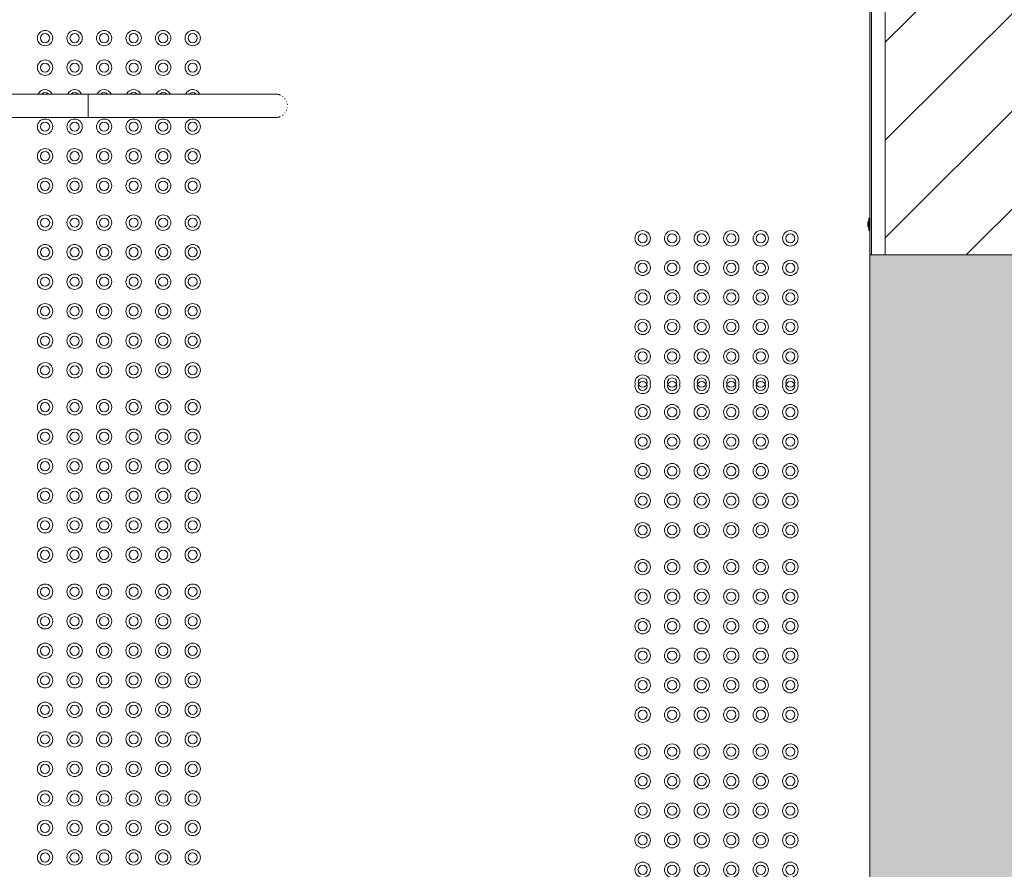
# Model space of a CAD drawing. Header units: metres. Extents: x 2.5 to 42.1, y -73.7 to -48.4.
# Tile 27 of 256: x 9.8 to 11.4, y -64.7 to -63.3. Entities that reach past the tile are written whole.
import ezdxf

# ---------------------------------------------------------------- set-up
doc = ezdxf.new("R2010")
doc.units = ezdxf.units.M
for name, color, linetype, lineweight in [('A-FLOR', 7, 'Continuous', 18), ('A-FLOR-PATT', 7, 'Continuous', 18), ('A-GENM', 7, 'Continuous', 18), ('A-WALL', 7, 'Continuous', 18), ('A-WALL-PATT', 7, 'Continuous', 18), ('Balaústres', 7, 'Continuous', 18), ('Corrimão', 7, 'Continuous', 18), ('Guarda-corpos', 7, 'Continuous', 18)]:
    doc.layers.add(name, color=color, linetype=linetype, lineweight=lineweight)

# ---------------------------------------------------------------- blocks, each defined once
blk = doc.blocks.new('_ARQPWR_ACS Piso tátil de alerta - 30 cm Inox-V40-TÉRREO _0_32m')
at = {"layer": 'A-GENM', "color": 253, "true_color": 0xaaaaaa}
for centre, radius, start, end in [((-0.12, 0.12), 0.0125, 0, 180), ((-0.072, 0.12), 0.0125, 0, 180), ((-0.024, 0.12), 0.0125, 0, 180), ((0.024, 0.12), 0.0125, 0, 180), ((0.072, 0.12), 0.0125, 0, 180), ((0.12, 0.12), 0.0125, 0, 180), ((-0.12, 0.12), 0.0125, 180, 360), ((-0.12, 0.12), 0.0075, 360, 180), ((-0.12, 0.12), 0.0075, 180, 360), ((-0.072, 0.12), 0.0125, 180, 360), ((-0.072, 0.12), 0.0075, 360, 180), ((-0.072, 0.12), 0.0075, 180, 360), ((-0.024, 0.12), 0.0125, 180, 360), ((-0.024, 0.12), 0.0075, 360, 180), ((-0.024, 0.12), 0.0075, 180, 360), ((0.024, 0.12), 0.0125, 180, 360), ((0.024, 0.12), 0.0075, 360, 180), ((0.024, 0.12), 0.0075, 180, 360), ((0.072, 0.12), 0.0125, 180, 360), ((0.072, 0.12), 0.0075, 360, 180), ((0.072, 0.12), 0.0075, 180, 360), ((0.12, 0.12), 0.0125, 180, 360), ((0.12, 0.12), 0.0075, 360, 180), ((0.12, 0.12), 0.0075, 180, 360), ((-0.12, 0.072), 0.0125, 0, 180), ((-0.072, 0.072), 0.0125, 0, 180), ((-0.024, 0.072), 0.0125, 0, 180), ((0.024, 0.072), 0.0125, 0, 180), ((0.072, 0.072), 0.0125, 0, 180), ((0.12, 0.072), 0.0125, 0, 180), ((-0.12, 0.072), 0.0125, 180, 360), ((-0.12, 0.072), 0.0075, 360, 180), ((-0.12, 0.072), 0.0075, 180, 360), ((-0.072, 0.072), 0.0125, 180, 360), ((-0.072, 0.072), 0.0075, 360, 180), ((-0.072, 0.072), 0.0075, 180, 360), ((-0.024, 0.072), 0.0125, 180, 360), ((-0.024, 0.072), 0.0075, 360, 180), ((-0.024, 0.072), 0.0075, 180, 360), ((0.024, 0.072), 0.0125, 180, 360), ((0.024, 0.072), 0.0075, 360, 180), ((0.024, 0.072), 0.0075, 180, 360), ((0.072, 0.072), 0.0125, 180, 360), ((0.072, 0.072), 0.0075, 360, 180), ((0.072, 0.072), 0.0075, 180, 360), ((0.12, 0.072), 0.0125, 180, 360), ((0.12, 0.072), 0.0075, 360, 180), ((0.12, 0.072), 0.0075, 180, 360), ((-0.12, 0.024), 0.0125, 25.7104, 154.2896), ((-0.072, 0.024), 0.0125, 25.7104, 154.2896), ((-0.024, 0.024), 0.0125, 25.2985, 154.3397), ((0.024, 0.024), 0.0125, 25.7104, 154.2896), ((0.072, 0.024), 0.0125, 25.7104, 154.2896), ((0.12, 0.024), 0.0125, 45.702, 154.2896), ((0.12, 0.024), 0.0125, 25.7104, 45), ((-0.12, 0.024), 0.0075, 46.6499, 133.3501), ((-0.072, 0.024), 0.0075, 46.6499, 133.3501), ((-0.024, 0.024), 0.0075, 46.0859, 133.6239), ((0.024, 0.024), 0.0075, 46.6499, 133.3501), ((0.072, 0.024), 0.0075, 46.6499, 133.3501), ((0.12, 0.024), 0.0075, 46.6499, 133.3501), ((-0.12, -0.024), 0.0125, 0, 180), ((-0.072, -0.024), 0.0125, 0, 180), ((-0.024, -0.024), 0.0125, 0, 180), ((0.024, -0.024), 0.0125, 0, 180), ((0.072, -0.024), 0.0125, 0, 180), ((0.12, -0.024), 0.0125, 45.702, 180), ((0.12, -0.024), 0.0125, 0, 45), ((-0.12, -0.024), 0.0125, 180, 360), ((-0.12, -0.024), 0.0075, 360, 180), ((-0.12, -0.024), 0.0075, 180, 360), ((-0.072, -0.024), 0.0125, 180, 360), ((-0.072, -0.024), 0.0075, 360, 180), ((-0.072, -0.024), 0.0075, 180, 360), ((-0.024, -0.024), 0.0125, 180, 360), ((-0.024, -0.024), 0.0075, 360, 180), ((-0.024, -0.024), 0.0075, 180, 360), ((0.024, -0.024), 0.0125, 180, 360), ((0.024, -0.024), 0.0075, 360, 180), ((0.024, -0.024), 0.0075, 180, 360), ((0.072, -0.024), 0.0125, 180, 360), ((0.072, -0.024), 0.0075, 360, 180), ((0.072, -0.024), 0.0075, 180, 360), ((0.12, -0.024), 0.0125, 180, 314.298), ((0.12, -0.024), 0.0075, 360, 180), ((0.12, -0.024), 0.0075, 180, 360), ((0.12, -0.024), 0.0125, 315, 360), ((-0.12, -0.072), 0.0125, 0, 180), ((-0.072, -0.072), 0.0125, 0, 180), ((-0.024, -0.072), 0.0125, 0, 180), ((0.024, -0.072), 0.0125, 0, 180), ((0.072, -0.072), 0.0125, 0, 180), ((0.12, -0.072), 0.0125, 0, 180), ((-0.12, -0.072), 0.0125, 180, 360), ((-0.12, -0.072), 0.0075, 360, 180), ((-0.12, -0.072), 0.0075, 180, 360), ((-0.072, -0.072), 0.0125, 180, 360), ((-0.072, -0.072), 0.0075, 360, 180), ((-0.072, -0.072), 0.0075, 180, 360), ((-0.024, -0.072), 0.0125, 180, 360), ((-0.024, -0.072), 0.0075, 360, 180), ((-0.024, -0.072), 0.0075, 180, 360), ((0.024, -0.072), 0.0125, 180, 360), ((0.024, -0.072), 0.0075, 360, 180), ((0.024, -0.072), 0.0075, 180, 360), ((0.072, -0.072), 0.0125, 180, 360), ((0.072, -0.072), 0.0075, 360, 180), ((0.072, -0.072), 0.0075, 180, 360), ((0.12, -0.072), 0.0125, 180, 360), ((0.12, -0.072), 0.0075, 360, 180), ((0.12, -0.072), 0.0075, 180, 360), ((-0.12, -0.12), 0.0125, 0, 180), ((-0.072, -0.12), 0.0125, 0, 180), ((-0.024, -0.12), 0.0125, 0, 180), ((0.024, -0.12), 0.0125, 0, 180), ((0.072, -0.12), 0.0125, 0, 180), ((0.12, -0.12), 0.0125, 0, 180), ((-0.12, -0.12), 0.0125, 180, 360), ((-0.12, -0.12), 0.0075, 360, 180), ((-0.12, -0.12), 0.0075, 180, 360), ((-0.072, -0.12), 0.0125, 180, 360), ((-0.072, -0.12), 0.0075, 360, 180), ((-0.072, -0.12), 0.0075, 180, 360), ((-0.024, -0.12), 0.0125, 180, 360), ((-0.024, -0.12), 0.0075, 360, 180), ((-0.024, -0.12), 0.0075, 180, 360), ((0.024, -0.12), 0.0125, 180, 360), ((0.024, -0.12), 0.0075, 360, 180), ((0.024, -0.12), 0.0075, 180, 360), ((0.072, -0.12), 0.0125, 180, 360), ((0.072, -0.12), 0.0075, 360, 180), ((0.072, -0.12), 0.0075, 180, 360), ((0.12, -0.12), 0.0125, 180, 360), ((0.12, -0.12), 0.0075, 360, 180), ((0.12, -0.12), 0.0075, 180, 360)]:
    blk.add_arc(centre, radius, start, end, dxfattribs=at)
blk = doc.blocks.new('_ARQPWR_ACS Piso tátil de alerta - 30 cm Inox-7195133-TÉRREO _0_32m')
at = {"layer": 'A-GENM', "color": 253, "true_color": 0xaaaaaa}
for centre, radius, start, end in [((-0.12, 0.12), 0.0125, 0, 180), ((-0.072, 0.12), 0.0125, 0, 180), ((-0.024, 0.12), 0.0125, 0, 180), ((0.024, 0.12), 0.0125, 0, 180), ((0.072, 0.12), 0.0125, 0, 180), ((0.12, 0.12), 0.0125, 0, 180), ((-0.12, 0.12), 0.0125, 180, 360), ((-0.12, 0.12), 0.0075, 360, 180), ((-0.12, 0.12), 0.0075, 180, 360), ((-0.072, 0.12), 0.0125, 180, 360), ((-0.072, 0.12), 0.0075, 360, 180), ((-0.072, 0.12), 0.0075, 180, 360), ((-0.024, 0.12), 0.0125, 180, 360), ((-0.024, 0.12), 0.0075, 360, 180), ((-0.024, 0.12), 0.0075, 180, 360), ((0.024, 0.12), 0.0125, 180, 360), ((0.024, 0.12), 0.0075, 360, 180), ((0.024, 0.12), 0.0075, 180, 360), ((0.072, 0.12), 0.0125, 180, 360), ((0.072, 0.12), 0.0075, 360, 180), ((0.072, 0.12), 0.0075, 180, 360), ((0.12, 0.12), 0.0125, 180, 360), ((0.12, 0.12), 0.0075, 360, 180), ((0.12, 0.12), 0.0075, 180, 360), ((-0.12, 0.072), 0.0125, 0, 180), ((-0.072, 0.072), 0.0125, 0, 180), ((-0.024, 0.072), 0.0125, 0, 180), ((0.024, 0.072), 0.0125, 0, 180), ((0.072, 0.072), 0.0125, 0, 180), ((0.12, 0.072), 0.0125, 0, 180), ((-0.12, 0.072), 0.0125, 180, 360), ((-0.12, 0.072), 0.0075, 360, 180), ((-0.12, 0.072), 0.0075, 180, 360), ((-0.072, 0.072), 0.0125, 180, 360), ((-0.072, 0.072), 0.0075, 360, 180), ((-0.072, 0.072), 0.0075, 180, 360), ((-0.024, 0.072), 0.0125, 180, 360), ((-0.024, 0.072), 0.0075, 360, 180), ((-0.024, 0.072), 0.0075, 180, 360), ((0.024, 0.072), 0.0125, 180, 360), ((0.024, 0.072), 0.0075, 360, 180), ((0.024, 0.072), 0.0075, 180, 360), ((0.072, 0.072), 0.0125, 180, 360), ((0.072, 0.072), 0.0075, 360, 180), ((0.072, 0.072), 0.0075, 180, 360), ((0.12, 0.072), 0.0125, 180, 360), ((0.12, 0.072), 0.0075, 360, 180), ((0.12, 0.072), 0.0075, 180, 360), ((-0.12, 0.024), 0.0125, 0, 180), ((-0.072, 0.024), 0.0125, 0, 180), ((-0.024, 0.024), 0.0125, 0, 180), ((0.024, 0.024), 0.0125, 0, 180), ((0.072, 0.024), 0.0125, 0, 180), ((0.12, 0.024), 0.0125, 0, 180), ((-0.12, 0.024), 0.0125, 180, 360), ((-0.12, 0.024), 0.0075, 360, 180), ((-0.12, 0.024), 0.0075, 180, 360), ((-0.072, 0.024), 0.0125, 180, 360), ((-0.072, 0.024), 0.0075, 360, 180), ((-0.072, 0.024), 0.0075, 180, 360), ((-0.024, 0.024), 0.0125, 180, 360), ((-0.024, 0.024), 0.0075, 360, 180), ((-0.024, 0.024), 0.0075, 180, 360), ((0.024, 0.024), 0.0125, 180, 360), ((0.024, 0.024), 0.0075, 360, 180), ((0.024, 0.024), 0.0075, 180, 360), ((0.072, 0.024), 0.0125, 180, 360), ((0.072, 0.024), 0.0075, 360, 180), ((0.072, 0.024), 0.0075, 180, 360), ((0.12, 0.024), 0.0125, 180, 360), ((0.12, 0.024), 0.0075, 360, 180), ((0.12, 0.024), 0.0075, 180, 360), ((-0.12, -0.024), 0.0125, 0, 180), ((-0.072, -0.024), 0.0125, 0, 180), ((-0.024, -0.024), 0.0125, 0, 180), ((0.024, -0.024), 0.0125, 0, 180), ((0.072, -0.024), 0.0125, 0, 180), ((0.12, -0.024), 0.0125, 0, 180), ((-0.12, -0.024), 0.0125, 180, 360), ((-0.12, -0.024), 0.0075, 360, 180), ((-0.12, -0.024), 0.0075, 180, 360), ((-0.072, -0.024), 0.0125, 180, 360), ((-0.072, -0.024), 0.0075, 360, 180), ((-0.072, -0.024), 0.0075, 180, 360), ((-0.024, -0.024), 0.0125, 180, 360), ((-0.024, -0.024), 0.0075, 360, 180), ((-0.024, -0.024), 0.0075, 180, 360), ((0.024, -0.024), 0.0125, 180, 360), ((0.024, -0.024), 0.0075, 360, 180), ((0.024, -0.024), 0.0075, 180, 360), ((0.072, -0.024), 0.0125, 180, 360), ((0.072, -0.024), 0.0075, 360, 180), ((0.072, -0.024), 0.0075, 180, 360), ((0.12, -0.024), 0.0125, 180, 360), ((0.12, -0.024), 0.0075, 360, 180), ((0.12, -0.024), 0.0075, 180, 360), ((-0.12, -0.072), 0.0125, 0, 180), ((-0.072, -0.072), 0.0125, 0, 180), ((-0.024, -0.072), 0.0125, 0, 180), ((0.024, -0.072), 0.0125, 0, 180), ((0.072, -0.072), 0.0125, 0, 180), ((0.12, -0.072), 0.0125, 0, 180), ((-0.12, -0.072), 0.0125, 180, 360), ((-0.12, -0.072), 0.0075, 360, 180), ((-0.12, -0.072), 0.0075, 180, 360), ((-0.072, -0.072), 0.0125, 180, 360), ((-0.072, -0.072), 0.0075, 360, 180), ((-0.072, -0.072), 0.0075, 180, 360), ((-0.024, -0.072), 0.0125, 180, 360), ((-0.024, -0.072), 0.0075, 360, 180), ((-0.024, -0.072), 0.0075, 180, 360), ((0.024, -0.072), 0.0125, 180, 360), ((0.024, -0.072), 0.0075, 360, 180), ((0.024, -0.072), 0.0075, 180, 360), ((0.072, -0.072), 0.0125, 180, 360), ((0.072, -0.072), 0.0075, 360, 180), ((0.072, -0.072), 0.0075, 180, 360), ((0.12, -0.072), 0.0125, 180, 360), ((0.12, -0.072), 0.0075, 360, 180), ((0.12, -0.072), 0.0075, 180, 360), ((-0.12, -0.12), 0.0125, 0, 180), ((-0.072, -0.12), 0.0125, 0, 180), ((-0.024, -0.12), 0.0125, 0, 180), ((0.024, -0.12), 0.0125, 0, 180), ((0.072, -0.12), 0.0125, 0, 180), ((0.12, -0.12), 0.0125, 0, 180), ((-0.12, -0.12), 0.0125, 180, 360), ((-0.12, -0.12), 0.0075, 360, 180), ((-0.12, -0.12), 0.0075, 180, 360), ((-0.072, -0.12), 0.0125, 180, 360), ((-0.072, -0.12), 0.0075, 360, 180), ((-0.072, -0.12), 0.0075, 180, 360), ((-0.024, -0.12), 0.0125, 180, 360), ((-0.024, -0.12), 0.0075, 360, 180), ((-0.024, -0.12), 0.0075, 180, 360), ((0.024, -0.12), 0.0125, 180, 360), ((0.024, -0.12), 0.0075, 360, 180), ((0.024, -0.12), 0.0075, 180, 360), ((0.072, -0.12), 0.0125, 180, 360), ((0.072, -0.12), 0.0075, 360, 180), ((0.072, -0.12), 0.0075, 180, 360), ((0.12, -0.12), 0.0125, 180, 360), ((0.12, -0.12), 0.0075, 360, 180), ((0.12, -0.12), 0.0075, 180, 360)]:
    blk.add_arc(centre, radius, start, end, dxfattribs=at)
blk = doc.blocks.new('Led_Stripe_11805 - Led_Stripe_11805-8138824-TÉRREO _0_32m')
at = {"layer": 'A-GENM', "color": 253, "true_color": 0xaaaaaa}
for p, q in [((11.2168, -63.6659), (11.2168, -63.6759)), ((11.2178, -63.6659), (11.2168, -63.6659)), ((11.2178, -63.6609), (11.2178, -63.6809)), ((11.2198, -63.6609), (11.2178, -63.6609)), ((11.2178, -63.6759), (11.2178, -63.6659)), ((11.2198, -63.6809), (11.2198, -63.6609)), ((11.2168, -63.6679), (11.2163, -63.6679)), ((11.2163, -63.6679), (11.2163, -63.6709)), ((11.2168, -63.6679), (11.2163, -63.6679)), ((11.2163, -63.6679), (11.2163, -63.6709)), ((11.2168, -63.6679), (11.2163, -63.6679)), ((11.2163, -63.6679), (11.2163, -63.6709)), ((11.2168, -63.6679), (11.2163, -63.6679)), ((11.2163, -63.6679), (11.2163, -63.6709)), ((11.2168, -63.6679), (11.2163, -63.6679)), ((11.2163, -63.6679), (11.2163, -63.6709)), ((11.2168, -63.6679), (11.2163, -63.6679)), ((11.2163, -63.6679), (11.2163, -63.6709)), ((11.2168, -63.6679), (11.2163, -63.6679)), ((11.2163, -63.6679), (11.2163, -63.6709)), ((11.2168, -63.6679), (11.2163, -63.6679)), ((11.2163, -63.6679), (11.2163, -63.6709)), ((11.2168, -63.6679), (11.2163, -63.6679)), ((11.2163, -63.6679), (11.2163, -63.6709)), ((11.2168, -63.6679), (11.2163, -63.6679)), ((11.2163, -63.6679), (11.2163, -63.6709)), ((11.2168, -63.6679), (11.2163, -63.6679)), ((11.2163, -63.6679), (11.2163, -63.6709)), ((11.2168, -63.6679), (11.2163, -63.6679)), ((11.2163, -63.6679), (11.2163, -63.6709)), ((11.2168, -63.6679), (11.2163, -63.6679)), ((11.2163, -63.6679), (11.2163, -63.6709)), ((11.2168, -63.6679), (11.2163, -63.6679)), ((11.2163, -63.6679), (11.2163, -63.6709)), ((11.2168, -63.6679), (11.2163, -63.6679)), ((11.2163, -63.6679), (11.2163, -63.6709)), ((11.2168, -63.6679), (11.2163, -63.6679)), ((11.2163, -63.6679), (11.2163, -63.6709)), ((11.2168, -63.6679), (11.2163, -63.6679)), ((11.2163, -63.6679), (11.2163, -63.6709)), ((11.2168, -63.6679), (11.2163, -63.6679)), ((11.2163, -63.6679), (11.2163, -63.6709)), ((11.2168, -63.6679), (11.2163, -63.6679)), ((11.2163, -63.6679), (11.2163, -63.6709)), ((11.2168, -63.6679), (11.2163, -63.6679)), ((11.2163, -63.6679), (11.2163, -63.6709)), ((11.2168, -63.6679), (11.2163, -63.6679)), ((11.2163, -63.6679), (11.2163, -63.6709)), ((11.2168, -63.6679), (11.2163, -63.6679)), ((11.2163, -63.6679), (11.2163, -63.6709)), ((11.2168, -63.6679), (11.2163, -63.6679)), ((11.2163, -63.6679), (11.2163, -63.6709)), ((11.2168, -63.6679), (11.2163, -63.6679)), ((11.2163, -63.6679), (11.2163, -63.6709)), ((11.2168, -63.6679), (11.2163, -63.6679)), ((11.2163, -63.6679), (11.2163, -63.6709)), ((11.2168, -63.6679), (11.2163, -63.6679)), ((11.2163, -63.6679), (11.2163, -63.6709)), ((11.2168, -63.6679), (11.2163, -63.6679)), ((11.2163, -63.6679), (11.2163, -63.6709)), ((11.2168, -63.6679), (11.2163, -63.6679)), ((11.2163, -63.6679), (11.2163, -63.6709)), ((11.2168, -63.6679), (11.2163, -63.6679)), ((11.2163, -63.6679), (11.2163, -63.6709)), ((11.2168, -63.6679), (11.2163, -63.6679)), ((11.2163, -63.6679), (11.2163, -63.6709)), ((11.2168, -63.6679), (11.2163, -63.6679)), ((11.2163, -63.6679), (11.2163, -63.6709)), ((11.2168, -63.6679), (11.2163, -63.6679)), ((11.2163, -63.6679), (11.2163, -63.6709)), ((11.2168, -63.6679), (11.2163, -63.6679)), ((11.2163, -63.6679), (11.2163, -63.6709)), ((11.2168, -63.6679), (11.2163, -63.6679)), ((11.2163, -63.6679), (11.2163, -63.6709)), ((11.2168, -63.6679), (11.2163, -63.6679)), ((11.2163, -63.6679), (11.2163, -63.6709)), ((11.2168, -63.6679), (11.2163, -63.6679)), ((11.2163, -63.6679), (11.2163, -63.6709)), ((11.2168, -63.6679), (11.2163, -63.6679)), ((11.2163, -63.6679), (11.2163, -63.6709)), ((11.2168, -63.6679), (11.2163, -63.6679)), ((11.2163, -63.6679), (11.2163, -63.6709)), ((11.2168, -63.6679), (11.2163, -63.6679)), ((11.2163, -63.6679), (11.2163, -63.6709)), ((11.2168, -63.6679), (11.2163, -63.6679)), ((11.2163, -63.6679), (11.2163, -63.6709)), ((11.2168, -63.6679), (11.2163, -63.6679)), ((11.2163, -63.6679), (11.2163, -63.6709)), ((11.2168, -63.6679), (11.2163, -63.6679)), ((11.2163, -63.6679), (11.2163, -63.6709)), ((11.2168, -63.6679), (11.2163, -63.6679)), ((11.2163, -63.6679), (11.2163, -63.6709)), ((11.2168, -63.6679), (11.2163, -63.6679)), ((11.2163, -63.6679), (11.2163, -63.6709)), ((11.2168, -63.6679), (11.2163, -63.6679)), ((11.2163, -63.6679), (11.2163, -63.6709)), ((11.2168, -63.6679), (11.2163, -63.6679)), ((11.2163, -63.6679), (11.2163, -63.6709)), ((11.2168, -63.6679), (11.2163, -63.6679)), ((11.2163, -63.6679), (11.2163, -63.6709)), ((11.2168, -63.6679), (11.2163, -63.6679)), ((11.2163, -63.6679), (11.2163, -63.6709)), ((11.2168, -63.6679), (11.2163, -63.6679)), ((11.2163, -63.6679), (11.2163, -63.6709)), ((11.2168, -63.6679), (11.2163, -63.6679)), ((11.2163, -63.6679), (11.2163, -63.6709)), ((11.2168, -63.6679), (11.2163, -63.6679)), ((11.2163, -63.6679), (11.2163, -63.6709)), ((11.2168, -63.6679), (11.2163, -63.6679)), ((11.2163, -63.6679), (11.2163, -63.6709)), ((11.2168, -63.6679), (11.2163, -63.6679)), ((11.2163, -63.6679), (11.2163, -63.6709)), ((11.2163, -63.6697), (11.2163, -63.6722)), ((11.2168, -63.6697), (11.2163, -63.6697)), ((11.2163, -63.6697), (11.2163, -63.6709)), ((11.2163, -63.6709), (11.2163, -63.6722)), ((11.2163, -63.6709), (11.2163, -63.674)), ((11.2163, -63.6709), (11.2163, -63.674)), ((11.2163, -63.6709), (11.2163, -63.674)), ((11.2163, -63.6709), (11.2163, -63.674)), ((11.2163, -63.6709), (11.2163, -63.674)), ((11.2163, -63.6709), (11.2163, -63.674)), ((11.2163, -63.6709), (11.2163, -63.674)), ((11.2163, -63.6709), (11.2163, -63.674)), ((11.2163, -63.6709), (11.2163, -63.674)), ((11.2163, -63.6709), (11.2163, -63.674)), ((11.2163, -63.6709), (11.2163, -63.674)), ((11.2163, -63.6709), (11.2163, -63.674)), ((11.2163, -63.6709), (11.2163, -63.674)), ((11.2163, -63.6709), (11.2163, -63.674)), ((11.2163, -63.6709), (11.2163, -63.674)), ((11.2163, -63.6709), (11.2163, -63.674)), ((11.2163, -63.6709), (11.2163, -63.674)), ((11.2163, -63.6709), (11.2163, -63.674)), ((11.2163, -63.6709), (11.2163, -63.674)), ((11.2163, -63.6709), (11.2163, -63.674)), ((11.2163, -63.6709), (11.2163, -63.674)), ((11.2163, -63.6709), (11.2163, -63.674)), ((11.2163, -63.6709), (11.2163, -63.674)), ((11.2163, -63.6709), (11.2163, -63.674)), ((11.2163, -63.6709), (11.2163, -63.674)), ((11.2163, -63.6709), (11.2163, -63.674)), ((11.2163, -63.6709), (11.2163, -63.674)), ((11.2163, -63.6709), (11.2163, -63.674)), ((11.2163, -63.6709), (11.2163, -63.674)), ((11.2163, -63.6709), (11.2163, -63.674)), ((11.2163, -63.6709), (11.2163, -63.674)), ((11.2163, -63.6709), (11.2163, -63.674)), ((11.2163, -63.6709), (11.2163, -63.674)), ((11.2163, -63.6709), (11.2163, -63.674)), ((11.2163, -63.6709), (11.2163, -63.674)), ((11.2163, -63.6709), (11.2163, -63.674)), ((11.2163, -63.6709), (11.2163, -63.674)), ((11.2163, -63.6709), (11.2163, -63.674)), ((11.2163, -63.6709), (11.2163, -63.674)), ((11.2163, -63.6709), (11.2163, -63.674)), ((11.2163, -63.6709), (11.2163, -63.674)), ((11.2163, -63.6709), (11.2163, -63.674)), ((11.2163, -63.6709), (11.2163, -63.674)), ((11.2163, -63.6709), (11.2163, -63.674)), ((11.2163, -63.6709), (11.2163, -63.674)), ((11.2163, -63.6709), (11.2163, -63.674)), ((11.2163, -63.6709), (11.2163, -63.674)), ((11.2163, -63.6709), (11.2163, -63.674)), ((11.2163, -63.6709), (11.2163, -63.674)), ((11.2163, -63.6709), (11.2163, -63.674)), ((11.2163, -63.6709), (11.2163, -63.674)), ((11.2163, -63.6709), (11.2163, -63.674)), ((11.2163, -63.6709), (11.2163, -63.674)), ((11.2163, -63.6722), (11.2168, -63.6722)), ((11.2163, -63.674), (11.2168, -63.674)), ((11.2163, -63.674), (11.2168, -63.674)), ((11.2163, -63.674), (11.2168, -63.674)), ((11.2163, -63.674), (11.2168, -63.674)), ((11.2163, -63.674), (11.2168, -63.674)), ((11.2163, -63.674), (11.2168, -63.674)), ((11.2163, -63.674), (11.2168, -63.674)), ((11.2163, -63.674), (11.2168, -63.674)), ((11.2163, -63.674), (11.2168, -63.674)), ((11.2163, -63.674), (11.2168, -63.674)), ((11.2163, -63.674), (11.2168, -63.674)), ((11.2163, -63.674), (11.2168, -63.674)), ((11.2163, -63.674), (11.2168, -63.674)), ((11.2163, -63.674), (11.2168, -63.674)), ((11.2163, -63.674), (11.2168, -63.674)), ((11.2163, -63.674), (11.2168, -63.674)), ((11.2163, -63.674), (11.2168, -63.674)), ((11.2163, -63.674), (11.2168, -63.674)), ((11.2163, -63.674), (11.2168, -63.674)), ((11.2163, -63.674), (11.2168, -63.674)), ((11.2163, -63.674), (11.2168, -63.674)), ((11.2163, -63.674), (11.2168, -63.674)), ((11.2163, -63.674), (11.2168, -63.674)), ((11.2163, -63.674), (11.2168, -63.674)), ((11.2163, -63.674), (11.2168, -63.674)), ((11.2163, -63.674), (11.2168, -63.674)), ((11.2163, -63.674), (11.2168, -63.674)), ((11.2163, -63.674), (11.2168, -63.674)), ((11.2163, -63.674), (11.2168, -63.674)), ((11.2163, -63.674), (11.2168, -63.674)), ((11.2163, -63.674), (11.2168, -63.674)), ((11.2163, -63.674), (11.2168, -63.674)), ((11.2163, -63.674), (11.2168, -63.674)), ((11.2163, -63.674), (11.2168, -63.674)), ((11.2163, -63.674), (11.2168, -63.674)), ((11.2163, -63.674), (11.2168, -63.674)), ((11.2163, -63.674), (11.2168, -63.674)), ((11.2163, -63.674), (11.2168, -63.674)), ((11.2163, -63.674), (11.2168, -63.674)), ((11.2163, -63.674), (11.2168, -63.674)), ((11.2163, -63.674), (11.2168, -63.674)), ((11.2163, -63.674), (11.2168, -63.674)), ((11.2163, -63.674), (11.2168, -63.674)), ((11.2163, -63.674), (11.2168, -63.674)), ((11.2163, -63.674), (11.2168, -63.674)), ((11.2163, -63.674), (11.2168, -63.674)), ((11.2163, -63.674), (11.2168, -63.674)), ((11.2163, -63.674), (11.2168, -63.674)), ((11.2163, -63.674), (11.2168, -63.674)), ((11.2163, -63.674), (11.2168, -63.674)), ((11.2163, -63.674), (11.2168, -63.674)), ((11.2163, -63.674), (11.2168, -63.674)), ((11.2163, -63.674), (11.2168, -63.674)), ((11.2168, -63.6722), (11.2168, -63.6697)), ((11.2168, -63.6759), (11.2178, -63.6759)), ((11.2178, -63.6809), (11.2198, -63.6809))]:
    blk.add_line(p, q, dxfattribs=at)
blk = doc.blocks.new('Guarda-corpo - 1_-6163817-TÉRREO _0_32m')
at = {"layer": 'Balaústres', "color": 253, "true_color": 0xaaaaaa}
for p, q in [((-0.0076, 0.3223), (-0.0069, 0.3226)), ((0.0023, 0.3237), (0.003, 0.3236)), ((0.0067, 0.3226), (0.0074, 0.3223)), ((-0.0153, 0.3162), (-0.0148, 0.3168)), ((0.0114, 0.3201), (0.012, 0.3196)), ((-0.0191, 0.2032), (-0.0191, 0)), ((0.019, 0), (0.019, 0.2032))]:
    blk.add_line(p, q, dxfattribs=at)
at = {"layer": 'Balaústres', "color": 253, "true_color": 0xaaaaaa, "flags": 128}
for points in [[(-0.0121, 0.3195), (-0.0115, 0.32), (-0.0109, 0.3204)], [(-0.0032, 0.3236), (-0.0025, 0.3237), (-0.0017, 0.3238)], [(-0.0191, 0.3048), (-0.019, 0.3056), (-0.019, 0.3063), (-0.0189, 0.3071), (-0.0188, 0.3078), (-0.0187, 0.3086), (-0.0185, 0.3093), (-0.0183, 0.3101), (-0.0181, 0.3108), (-0.0178, 0.3115), (-0.0175, 0.3122), (-0.0172, 0.3129)], [(-0.0191, 0.3048), (-0.0191, 0.3047), (-0.0191, 0.3045), (-0.0191, 0.3041), (-0.0191, 0.3035), (-0.0191, 0.3028), (-0.0191, 0.3019), (-0.0191, 0.3008), (-0.0191, 0.2996), (-0.0191, 0.2983), (-0.0191, 0.2968), (-0.0191, 0.2951), (-0.0191, 0.2933), (-0.0191, 0.2914), (-0.0191, 0.2893), (-0.0191, 0.2871), (-0.0191, 0.2847), (-0.0191, 0.2822), (-0.0191, 0.2796), (-0.0191, 0.2768), (-0.0191, 0.274), (-0.0191, 0.271), (-0.0191, 0.2679), (-0.0191, 0.2648), (-0.0191, 0.2615), (-0.0191, 0.2581), (-0.0191, 0.2546), (-0.0191, 0.2511), (-0.0191, 0.2475), (-0.0191, 0.2438), (-0.0191, 0.24), (-0.0191, 0.2362), (-0.0191, 0.2323), (-0.0191, 0.2284), (-0.0191, 0.2245), (-0.0191, 0.2205), (-0.0191, 0.2165), (-0.0191, 0.2124), (-0.0191, 0.2084), (-0.0191, 0.2043), (-0.0191, 0.2032)], [(-0.0191, 0.2928), (-0.0191, 0.2947), (-0.0191, 0.2963), (-0.0191, 0.2979), (-0.0191, 0.2993), (-0.0191, 0.3005), (-0.0191, 0.3016), (-0.0191, 0.3026), (-0.0191, 0.3033), (-0.0191, 0.3039), (-0.0191, 0.3044), (-0.0191, 0.3047), (-0.0191, 0.3048), (-0.0191, 0.3048)], [(0.0147, 0.3169), (0.0152, 0.3163), (0.0156, 0.3157)], [(0.0175, 0.3124), (0.0178, 0.3117), (0.018, 0.311), (0.0183, 0.3103), (0.0185, 0.3095), (0.0186, 0.3088), (0.0188, 0.308), (0.0189, 0.3073), (0.019, 0.3065), (0.019, 0.3058), (0.019, 0.305), (0.019, 0.3048)], [(0.019, 0.2032), (0.019, 0.2073), (0.019, 0.2113), (0.019, 0.2154), (0.019, 0.2194), (0.019, 0.2234), (0.019, 0.2274), (0.019, 0.2313), (0.019, 0.2352), (0.019, 0.239), (0.019, 0.2428), (0.019, 0.2465), (0.019, 0.2501), (0.019, 0.2537), (0.019, 0.2572), (0.019, 0.2606), (0.019, 0.2639), (0.019, 0.2671), (0.019, 0.2702), (0.019, 0.2732), (0.019, 0.2761), (0.019, 0.2789), (0.019, 0.2815), (0.019, 0.284), (0.019, 0.2864), (0.019, 0.2887), (0.019, 0.2908), (0.019, 0.2928), (0.019, 0.2947), (0.019, 0.2963), (0.019, 0.2979), (0.019, 0.2993), (0.019, 0.3005), (0.019, 0.3016), (0.019, 0.3026), (0.019, 0.3033), (0.019, 0.3039), (0.019, 0.3044), (0.019, 0.3047), (0.019, 0.3048), (0.019, 0.3048)], [(0.019, 0.3048), (0.019, 0.3047), (0.019, 0.3045), (0.019, 0.3041), (0.019, 0.3035), (0.019, 0.3028), (0.019, 0.3019), (0.019, 0.3008), (0.019, 0.2996), (0.019, 0.2983), (0.019, 0.2968), (0.019, 0.2951), (0.019, 0.2933)], [(0.019, 0.2812), (0.019, 0.2796), (0.019, 0.2768), (0.019, 0.274), (0.019, 0.271), (0.019, 0.2679), (0.019, 0.2648), (0.019, 0.2615), (0.019, 0.2581), (0.019, 0.2546), (0.019, 0.2511), (0.019, 0.2475), (0.019, 0.2438), (0.019, 0.24), (0.019, 0.2362), (0.019, 0.2323), (0.019, 0.2284), (0.019, 0.2245), (0.019, 0.2205), (0.019, 0.2165), (0.019, 0.2124), (0.019, 0.2084), (0.019, 0.2043), (0.019, 0.2032)], [(-0.0191, 0.2032), (-0.0191, 0.2073), (-0.0191, 0.2113), (-0.0191, 0.2154), (-0.0191, 0.2194), (-0.0191, 0.2234), (-0.0191, 0.2274), (-0.0191, 0.2313), (-0.0191, 0.2352), (-0.0191, 0.239), (-0.0191, 0.2428), (-0.0191, 0.2465), (-0.0191, 0.2501), (-0.0191, 0.2525)]]:
    blk.add_lwpolyline(points, dxfattribs=at)
blk = doc.blocks.new('Guarda-corpo - Guarda-corpo-7904724-TÉRREO _0_32m')
at = {"layer": 'Corrimão', "color": 253, "true_color": 0xaaaaaa}
for p, q in [((9.949, -63.4594), (9.3265, -63.4594)), ((9.949, -63.4594), (9.949, -63.4975)), ((9.949, -63.4975), (9.3265, -63.4975))]:
    blk.add_line(p, q, dxfattribs=at)
at = {"rotation": 270}
blk.add_blockref('Guarda-corpo - 1_-6163817-TÉRREO _0_32m', (9.949, -63.4784), dxfattribs=at)
blk = doc.blocks.new('_ARQPWR_ACS Piso tátil de alerta - 30 cm Inox-V79-TÉRREO _0_32m')
at = {"layer": 'A-GENM', "color": 253, "true_color": 0xaaaaaa}
for centre, radius, start, end in [((-0.12, 0.12), 0.0125, 0, 180), ((-0.072, 0.12), 0.0125, 0, 180), ((-0.024, 0.12), 0.0125, 0, 180), ((0.024, 0.12), 0.0125, 0, 180), ((0.072, 0.12), 0.0125, 0, 180), ((0.12, 0.12), 0.0125, 0, 180), ((-0.12, 0.12), 0.0125, 180, 194.0007), ((-0.12, 0.12), 0.0075, 360, 180), ((-0.12, 0.12), 0.0075, 180, 360), ((-0.12, 0.12), 0.0125, 345.9993, 360), ((-0.072, 0.12), 0.0125, 180, 194.0007), ((-0.072, 0.12), 0.0075, 360, 180), ((-0.072, 0.12), 0.0075, 180, 360), ((-0.072, 0.12), 0.0125, 345.9993, 360), ((-0.024, 0.12), 0.0125, 180, 194.0007), ((-0.024, 0.12), 0.0075, 360, 180), ((-0.024, 0.12), 0.0075, 180, 360), ((-0.024, 0.12), 0.0125, 345.9993, 360), ((0.024, 0.12), 0.0125, 180, 194.0007), ((0.024, 0.12), 0.0075, 360, 180), ((0.024, 0.12), 0.0075, 180, 360), ((0.024, 0.12), 0.0125, 345.9993, 360), ((0.072, 0.12), 0.0125, 180, 194.0007), ((0.072, 0.12), 0.0075, 360, 180), ((0.072, 0.12), 0.0075, 180, 360), ((0.072, 0.12), 0.0125, 345.9993, 360), ((0.12, 0.12), 0.0125, 180, 194.0007), ((0.12, 0.12), 0.0075, 360, 180), ((0.12, 0.12), 0.0075, 180, 360), ((0.12, 0.12), 0.0125, 345.9993, 360), ((-0.12, 0.072), 0.0125, 0, 180), ((-0.072, 0.072), 0.0125, 0, 180), ((-0.024, 0.072), 0.0125, 0, 180), ((0.024, 0.072), 0.0125, 0, 180), ((0.072, 0.072), 0.0125, 0, 180), ((0.12, 0.072), 0.0125, 0, 180), ((-0.12, 0.072), 0.0125, 180, 360), ((-0.12, 0.072), 0.0075, 360, 180), ((-0.12, 0.072), 0.0075, 180, 360), ((-0.072, 0.072), 0.0125, 180, 360), ((-0.072, 0.072), 0.0075, 360, 180), ((-0.072, 0.072), 0.0075, 180, 360), ((-0.024, 0.072), 0.0125, 180, 360), ((-0.024, 0.072), 0.0075, 360, 180), ((-0.024, 0.072), 0.0075, 180, 360), ((0.024, 0.072), 0.0125, 180, 360), ((0.024, 0.072), 0.0075, 360, 180), ((0.024, 0.072), 0.0075, 180, 360), ((0.072, 0.072), 0.0125, 180, 360), ((0.072, 0.072), 0.0075, 360, 180), ((0.072, 0.072), 0.0075, 180, 360), ((0.12, 0.072), 0.0125, 180, 360), ((0.12, 0.072), 0.0075, 360, 180), ((0.12, 0.072), 0.0075, 180, 360), ((-0.12, 0.024), 0.0125, 0, 180), ((-0.072, 0.024), 0.0125, 0, 180), ((-0.024, 0.024), 0.0125, 0, 180), ((0.024, 0.024), 0.0125, 0, 180), ((0.072, 0.024), 0.0125, 0, 180), ((0.12, 0.024), 0.0125, 0, 180), ((-0.12, 0.024), 0.0125, 180, 360), ((-0.12, 0.024), 0.0075, 360, 180), ((-0.12, 0.024), 0.0075, 180, 360), ((-0.072, 0.024), 0.0125, 180, 360), ((-0.072, 0.024), 0.0075, 360, 180), ((-0.072, 0.024), 0.0075, 180, 360), ((-0.024, 0.024), 0.0125, 180, 360), ((-0.024, 0.024), 0.0075, 360, 180), ((-0.024, 0.024), 0.0075, 180, 360), ((0.024, 0.024), 0.0125, 180, 360), ((0.024, 0.024), 0.0075, 360, 180), ((0.024, 0.024), 0.0075, 180, 360), ((0.072, 0.024), 0.0125, 180, 360), ((0.072, 0.024), 0.0075, 360, 180), ((0.072, 0.024), 0.0075, 180, 360), ((0.12, 0.024), 0.0125, 180, 360), ((0.12, 0.024), 0.0075, 360, 180), ((0.12, 0.024), 0.0075, 180, 360), ((-0.12, -0.024), 0.0125, 0, 180), ((-0.072, -0.024), 0.0125, 0, 180), ((-0.024, -0.024), 0.0125, 0, 180), ((0.024, -0.024), 0.0125, 0, 180), ((0.072, -0.024), 0.0125, 0, 180), ((0.12, -0.024), 0.0125, 0, 180), ((-0.12, -0.024), 0.0125, 180, 360), ((-0.12, -0.024), 0.0075, 360, 180), ((-0.12, -0.024), 0.0075, 180, 360), ((-0.072, -0.024), 0.0125, 180, 360), ((-0.072, -0.024), 0.0075, 360, 180), ((-0.072, -0.024), 0.0075, 180, 360), ((-0.024, -0.024), 0.0125, 180, 360), ((-0.024, -0.024), 0.0075, 360, 180), ((-0.024, -0.024), 0.0075, 180, 360), ((0.024, -0.024), 0.0125, 180, 360), ((0.024, -0.024), 0.0075, 360, 180), ((0.024, -0.024), 0.0075, 180, 360), ((0.072, -0.024), 0.0125, 180, 360), ((0.072, -0.024), 0.0075, 360, 180), ((0.072, -0.024), 0.0075, 180, 360), ((0.12, -0.024), 0.0125, 180, 360), ((0.12, -0.024), 0.0075, 360, 180), ((0.12, -0.024), 0.0075, 180, 360), ((-0.12, -0.072), 0.0125, 0, 180), ((-0.072, -0.072), 0.0125, 0, 180), ((-0.024, -0.072), 0.0125, 0, 180), ((0.024, -0.072), 0.0125, 0, 180), ((0.072, -0.072), 0.0125, 0, 180), ((0.12, -0.072), 0.0125, 0, 180), ((-0.12, -0.072), 0.0125, 180, 360), ((-0.12, -0.072), 0.0075, 360, 180), ((-0.12, -0.072), 0.0075, 180, 360), ((-0.072, -0.072), 0.0125, 180, 360), ((-0.072, -0.072), 0.0075, 360, 180), ((-0.072, -0.072), 0.0075, 180, 360), ((-0.024, -0.072), 0.0125, 180, 360), ((-0.024, -0.072), 0.0075, 360, 180), ((-0.024, -0.072), 0.0075, 180, 360), ((0.024, -0.072), 0.0125, 180, 360), ((0.024, -0.072), 0.0075, 360, 180), ((0.024, -0.072), 0.0075, 180, 360), ((0.072, -0.072), 0.0125, 180, 360), ((0.072, -0.072), 0.0075, 360, 180), ((0.072, -0.072), 0.0075, 180, 360), ((0.12, -0.072), 0.0125, 180, 360), ((0.12, -0.072), 0.0075, 360, 180), ((0.12, -0.072), 0.0075, 180, 360), ((-0.12, -0.12), 0.0125, 0, 180), ((-0.072, -0.12), 0.0125, 0, 180), ((-0.024, -0.12), 0.0125, 0, 180), ((0.024, -0.12), 0.0125, 0, 180), ((0.072, -0.12), 0.0125, 0, 180), ((0.12, -0.12), 0.0125, 0, 180), ((-0.12, -0.12), 0.0125, 180, 360), ((-0.12, -0.12), 0.0075, 360, 180), ((-0.12, -0.12), 0.0075, 180, 360), ((-0.072, -0.12), 0.0125, 180, 360), ((-0.072, -0.12), 0.0075, 360, 180), ((-0.072, -0.12), 0.0075, 180, 360), ((-0.024, -0.12), 0.0125, 180, 360), ((-0.024, -0.12), 0.0075, 360, 180), ((-0.024, -0.12), 0.0075, 180, 360), ((0.024, -0.12), 0.0125, 180, 360), ((0.024, -0.12), 0.0075, 360, 180), ((0.024, -0.12), 0.0075, 180, 360), ((0.072, -0.12), 0.0125, 180, 360), ((0.072, -0.12), 0.0075, 360, 180), ((0.072, -0.12), 0.0075, 180, 360), ((0.12, -0.12), 0.0125, 180, 360), ((0.12, -0.12), 0.0075, 360, 180), ((0.12, -0.12), 0.0075, 180, 360)]:
    blk.add_arc(centre, radius, start, end, dxfattribs=at)
blk = doc.blocks.new('_ARQPWR_ACS Piso tátil de alerta - 30 cm Inox-V80-TÉRREO _0_32m')
at = {"layer": 'A-GENM', "color": 253, "true_color": 0xaaaaaa}
for centre, radius, start, end in [((-0.12, 0.12), 0.0125, 0, 180), ((-0.072, 0.12), 0.0125, 0, 180), ((-0.024, 0.12), 0.0125, 0, 180), ((0.024, 0.12), 0.0125, 0, 180), ((0.072, 0.12), 0.0125, 0, 180), ((0.12, 0.12), 0.0125, 0, 180), ((-0.12, 0.12), 0.0125, 180, 360), ((-0.12, 0.12), 0.0075, 360, 180), ((-0.12, 0.12), 0.0075, 180, 360), ((-0.072, 0.12), 0.0125, 180, 360), ((-0.072, 0.12), 0.0075, 360, 180), ((-0.072, 0.12), 0.0075, 180, 360), ((-0.024, 0.12), 0.0125, 180, 360), ((-0.024, 0.12), 0.0075, 360, 180), ((-0.024, 0.12), 0.0075, 180, 360), ((0.024, 0.12), 0.0125, 180, 360), ((0.024, 0.12), 0.0075, 360, 180), ((0.024, 0.12), 0.0075, 180, 360), ((0.072, 0.12), 0.0125, 180, 360), ((0.072, 0.12), 0.0075, 360, 180), ((0.072, 0.12), 0.0075, 180, 360), ((0.12, 0.12), 0.0125, 180, 360), ((0.12, 0.12), 0.0075, 360, 180), ((0.12, 0.12), 0.0075, 180, 360), ((-0.12, 0.072), 0.0125, 0, 180), ((-0.072, 0.072), 0.0125, 0, 180), ((-0.024, 0.072), 0.0125, 0, 180), ((0.024, 0.072), 0.0125, 0, 180), ((0.072, 0.072), 0.0125, 0, 180), ((0.12, 0.072), 0.0125, 0, 180), ((-0.12, 0.072), 0.0125, 180, 360), ((-0.12, 0.072), 0.0075, 360, 180), ((-0.12, 0.072), 0.0075, 180, 360), ((-0.072, 0.072), 0.0125, 180, 360), ((-0.072, 0.072), 0.0075, 360, 180), ((-0.072, 0.072), 0.0075, 180, 360), ((-0.024, 0.072), 0.0125, 180, 360), ((-0.024, 0.072), 0.0075, 360, 180), ((-0.024, 0.072), 0.0075, 180, 360), ((0.024, 0.072), 0.0125, 180, 360), ((0.024, 0.072), 0.0075, 360, 180), ((0.024, 0.072), 0.0075, 180, 360), ((0.072, 0.072), 0.0125, 180, 360), ((0.072, 0.072), 0.0075, 360, 180), ((0.072, 0.072), 0.0075, 180, 360), ((0.12, 0.072), 0.0125, 180, 360), ((0.12, 0.072), 0.0075, 360, 180), ((0.12, 0.072), 0.0075, 180, 360), ((-0.12, 0.024), 0.0125, 0, 180), ((-0.072, 0.024), 0.0125, 0, 180), ((-0.024, 0.024), 0.0125, 0, 180), ((0.024, 0.024), 0.0125, 0, 180), ((0.072, 0.024), 0.0125, 0, 180), ((0.12, 0.024), 0.0125, 0, 180), ((-0.12, 0.024), 0.0125, 180, 360), ((-0.12, 0.024), 0.0075, 360, 180), ((-0.12, 0.024), 0.0075, 180, 360), ((-0.072, 0.024), 0.0125, 180, 360), ((-0.072, 0.024), 0.0075, 360, 180), ((-0.072, 0.024), 0.0075, 180, 360), ((-0.024, 0.024), 0.0125, 180, 360), ((-0.024, 0.024), 0.0075, 360, 180), ((-0.024, 0.024), 0.0075, 180, 360), ((0.024, 0.024), 0.0125, 180, 360), ((0.024, 0.024), 0.0075, 360, 180), ((0.024, 0.024), 0.0075, 180, 360), ((0.072, 0.024), 0.0125, 180, 360), ((0.072, 0.024), 0.0075, 360, 180), ((0.072, 0.024), 0.0075, 180, 360), ((0.12, 0.024), 0.0125, 180, 360), ((0.12, 0.024), 0.0075, 360, 180), ((0.12, 0.024), 0.0075, 180, 360), ((-0.12, -0.024), 0.0125, 0, 180), ((-0.072, -0.024), 0.0125, 0, 180), ((-0.024, -0.024), 0.0125, 0, 180), ((0.024, -0.024), 0.0125, 0, 180), ((0.072, -0.024), 0.0125, 0, 180), ((0.12, -0.024), 0.0125, 0, 180), ((-0.12, -0.024), 0.0125, 180, 360), ((-0.12, -0.024), 0.0075, 360, 180), ((-0.12, -0.024), 0.0075, 180, 360), ((-0.072, -0.024), 0.0125, 180, 360), ((-0.072, -0.024), 0.0075, 360, 180), ((-0.072, -0.024), 0.0075, 180, 360), ((-0.024, -0.024), 0.0125, 180, 360), ((-0.024, -0.024), 0.0075, 360, 180), ((-0.024, -0.024), 0.0075, 180, 360), ((0.024, -0.024), 0.0125, 180, 360), ((0.024, -0.024), 0.0075, 360, 180), ((0.024, -0.024), 0.0075, 180, 360), ((0.072, -0.024), 0.0125, 180, 360), ((0.072, -0.024), 0.0075, 360, 180), ((0.072, -0.024), 0.0075, 180, 360), ((0.12, -0.024), 0.0125, 180, 360), ((0.12, -0.024), 0.0075, 360, 180), ((0.12, -0.024), 0.0075, 180, 360), ((-0.12, -0.072), 0.0125, 0, 180), ((-0.072, -0.072), 0.0125, 0, 180), ((-0.024, -0.072), 0.0125, 0, 180), ((0.024, -0.072), 0.0125, 0, 180), ((0.072, -0.072), 0.0125, 0, 180), ((0.12, -0.072), 0.0125, 0, 180), ((-0.12, -0.072), 0.0125, 180, 360), ((-0.12, -0.072), 0.0075, 360, 180), ((-0.12, -0.072), 0.0075, 180, 360), ((-0.072, -0.072), 0.0125, 180, 360), ((-0.072, -0.072), 0.0075, 360, 180), ((-0.072, -0.072), 0.0075, 180, 360), ((-0.024, -0.072), 0.0125, 180, 360), ((-0.024, -0.072), 0.0075, 360, 180), ((-0.024, -0.072), 0.0075, 180, 360), ((0.024, -0.072), 0.0125, 180, 360), ((0.024, -0.072), 0.0075, 360, 180), ((0.024, -0.072), 0.0075, 180, 360), ((0.072, -0.072), 0.0125, 180, 360), ((0.072, -0.072), 0.0075, 360, 180), ((0.072, -0.072), 0.0075, 180, 360), ((0.12, -0.072), 0.0125, 180, 360), ((0.12, -0.072), 0.0075, 360, 180), ((0.12, -0.072), 0.0075, 180, 360), ((-0.12, -0.12), 0.0125, 165.9993, 180), ((-0.12, -0.12), 0.0125, 180, 360), ((-0.12, -0.12), 0.0075, 360, 180), ((-0.12, -0.12), 0.0075, 180, 360), ((-0.12, -0.12), 0.0125, 0, 14.0007), ((-0.072, -0.12), 0.0125, 165.9993, 180), ((-0.072, -0.12), 0.0125, 180, 360), ((-0.072, -0.12), 0.0075, 360, 180), ((-0.072, -0.12), 0.0075, 180, 360), ((-0.072, -0.12), 0.0125, 0, 14.0007), ((-0.024, -0.12), 0.0125, 165.9993, 180), ((-0.024, -0.12), 0.0125, 180, 360), ((-0.024, -0.12), 0.0075, 360, 180), ((-0.024, -0.12), 0.0075, 180, 360), ((-0.024, -0.12), 0.0125, 0, 14.0007), ((0.024, -0.12), 0.0125, 165.9993, 180), ((0.024, -0.12), 0.0125, 180, 360), ((0.024, -0.12), 0.0075, 360, 180), ((0.024, -0.12), 0.0075, 180, 360), ((0.024, -0.12), 0.0125, 0, 14.0007), ((0.072, -0.12), 0.0125, 165.9993, 180), ((0.072, -0.12), 0.0125, 180, 360), ((0.072, -0.12), 0.0075, 360, 180), ((0.072, -0.12), 0.0075, 180, 360), ((0.072, -0.12), 0.0125, 0, 14.0007), ((0.12, -0.12), 0.0125, 165.9993, 180), ((0.12, -0.12), 0.0125, 180, 360), ((0.12, -0.12), 0.0075, 360, 180), ((0.12, -0.12), 0.0075, 180, 360), ((0.12, -0.12), 0.0125, 0, 14.0007)]:
    blk.add_arc(centre, radius, start, end, dxfattribs=at)
blk = doc.blocks.new('4 GRE - ESCOLA DE CINEMA E AUDIOVISUAL CINE REX R07_rvt-1-TÉRREO _0_32m')
at = {"layer": 'A-FLOR-PATT', "true_color": 0xdec4aa}
h = blk.add_hatch(dxfattribs=at)
h.set_pattern_fill('FP_11', color=9, style=0, pattern_type=2)
h.set_pattern_definition([(0, (21.555, -62.929), (0.4572, 0.1143), [0.03772, -0.30518, 0.03772, -0.30518, -1.829]), (0, (21.555, -62.929), (0.4572, 0.1143), [-0.6858, 0.03772, -0.64808, 0.03772, -0.30518, -0.8001]), (0, (21.555, -62.929), (0.4572, 0.1143), [-1.714, 0.03772, -0.19088, 0.03772, -0.53378]), (120, (21.726, -62.872), (-0.3275867, 0.3387968), [0.03772, -0.30518, 0.03772, -0.30518, -1.829]), (120, (21.726, -62.872), (-0.3275867, 0.3387968), [-0.6858, 0.03772, -0.64808, 0.03772, -0.30518, -0.8001]), (120, (21.726, -62.872), (-0.3275867, 0.3387968), [-1.715, 0.03772, -0.19088, 0.03772, -0.53378]), (240, (21.784, -62.643), (-0.1296133, -0.4530968), [0.03772, -0.30518, 0.03772, -0.30518, -1.829]), (240, (21.784, -62.643), (-0.1296133, -0.4530968), [-0.6858, 0.03772, -0.64808, 0.03772, -0.30518, -0.8001]), (240, (21.784, -62.643), (-0.1296133, -0.4530968), [-1.715, 0.03772, -0.19088, 0.03772, -0.53378])])
h.paths.add_polyline_path([(12.294, -67.9156), (13.799, -67.9156), (13.799, -63.5222), (13.4809, -63.5222), (13.4809, -62.7222), (13.799, -62.7222), (13.799, -59.7776), (13.4809, -59.7776), (13.4809, -58.9776), (13.799, -58.9776), (13.799, -54.8679), (12.294, -54.8679), (12.294, -57.5884), (11.5145, -57.5884), (11.5145, -58.8884), (12.159, -58.8884), (12.159, -58.8919), (12.294, -58.8919), (12.294, -63.7209), (11.5173, -63.7209), (11.5173, -65.0209), (12.294, -65.0209), (12.294, -67.9129)])
h.paths.add_polyline_path([(12.159, -67.9156), (12.224, -67.9156), (12.224, -65.0909), (12.159, -65.0909), (12.159, -67.403)])
h.paths.add_polyline_path([(11.2448, -65.0209), (11.4673, -65.0209), (11.4673, -63.7209), (11.2198, -63.7209), (11.2198, -65.0209), (11.2223, -65.0209)])
h.paths.add_polyline_path([(12.159, -63.6509), (12.224, -63.6509), (12.224, -58.9619), (12.159, -58.9619), (12.159, -63.441)])
h.paths.add_polyline_path([(11.4437, -58.8884), (11.454, -58.8884), (11.454, -57.5884), (11.2198, -57.5884), (11.2198, -58.8884), (11.2889, -58.8884)])
at = {"layer": 'A-WALL-PATT', "true_color": 0xd4d4d4}
h = blk.add_hatch(dxfattribs=at)
h.set_pattern_fill('FP_10', color=254, style=0, pattern_type=2)
h.set_pattern_definition([(45, (21.555, -62.929), (-0.0795495, 0.0795495), [])])
h.paths.add_polyline_path([(11.6948, -71.4969), (11.6948, -70.1455), (11.2448, -70.1455), (11.2448, -71.4969), (11.4437, -71.4969)])
h.paths.add_polyline_path([(11.2889, -68.4855), (11.6948, -68.4855), (11.6948, -65.5719), (11.2448, -65.5719), (11.2448, -68.4855)])
h.paths.add_polyline_path([(11.2448, -63.7209), (11.6948, -63.7209), (11.6948, -58.8919), (11.2448, -58.8919), (11.2448, -63.6391)])
h.paths.add_polyline_path([(11.2448, -57.5884), (11.6948, -57.5884), (11.6948, -54.16), (11.2448, -54.16), (11.2448, -57.498)])
h = blk.add_hatch(dxfattribs=at)
h.set_pattern_fill('FP_9', color=254, style=0, pattern_type=2)
h.set_pattern_definition([(50, (21.555, -62.929), (0.546555, -0.047815), [0.05715, -0.62865]), (355, (21.555, -62.929), (-0.105728, 0.573166), [0.04572, -0.50292]), (100.451, (21.601, -62.933), (0.440828, 0.52535), [0.04857, -0.53427]), (46.184, (21.555, -62.776), (0.813237, -0.12613), [0.08573, -0.94298]), (96.636, (21.623, -62.787), (0.71221, 0.742287), [0.07286, -0.80141]), (351.184, (21.555, -62.776), (0.712217, 0.742274), [0.06858, -0.75438]), (21, (21.631, -62.814), (0.454846, -0.306795), [0.05715, -0.62865]), (326, (21.631, -62.814), (0.185405, 0.55256), [0.04572, -0.50292]), (71.451, (21.669, -62.84), (0.64025, 0.245763), [0.04857, -0.53427]), (37.5, (21.555, -62.929), (0.009261, 0.2536672), [0.02515, -0.47168, 0.02515, -0.48539, -0.50482]), (37.5, (21.555, -62.929), (0.009261, 0.2536672), [-1.007, 0.02515, -0.47968]), (7.5, (21.555, -62.929), (0.200456, 0.300546), [0.02515, -0.26594, 0.02515, -0.46025, -0.1924]), (7.5, (21.555, -62.929), (0.200456, 0.300546), [-0.77648, 0.02515, -0.16726]), (327.5, (21.385, -62.929), (0.4067682, -0.0171882), [0.02515, -0.16535, 0.02515, -0.56921, -0.78867]), (327.5, (21.385, -62.929), (0.4067682, -0.0171882), [-0.78486, 0.02515, -0.76352]), (317.5, (21.309, -62.929), (0.444383, 0.076279), [0.02515, -0.2225, 0.02515, -0.36957, -0.56007]), (317.5, (21.309, -62.929), (0.444383, 0.076279), [-0.64237, 0.02515, -0.53492])])
h.paths.add_polyline_path([(11.2223, -71.4719), (11.2223, -70.1455), (11.2198, -70.1455), (11.2198, -71.4719)])
h.paths.add_polyline_path([(11.2223, -68.4855), (11.2223, -68.3801), (11.2198, -68.3801), (11.2198, -68.4855)])
h.paths.add_polyline_path([(11.2223, -67.8851), (11.2223, -65.5719), (11.2198, -65.5719), (11.2198, -67.8851)])
h.paths.add_polyline_path([(11.2223, -63.7209), (11.2223, -58.8919), (11.2198, -58.8919), (11.2198, -63.7209)])
h.paths.add_polyline_path([(11.2223, -57.5884), (11.2223, -54.34), (11.2198, -54.34), (11.2198, -57.5884)])
h.paths.add_polyline_path([(11.2198, -54.3315), (11.2223, -54.3315), (11.2223, -54.1615), (11.2198, -54.1615), (11.2198, -54.3283)])
at = {"layer": 'A-FLOR', "color": 253, "true_color": 0xaaaaaa}
for p, q in [((11.2198, -63.7209), (11.2198, -65.0209)), ((11.2198, -65.0209), (11.2198, -63.7209))]:
    blk.add_line(p, q, dxfattribs=at)
at = {"layer": 'A-WALL', "color": 253, "true_color": 0xaaaaaa}
for p, q in [((11.2198, -58.8919), (11.2198, -63.7209)), ((11.2223, -63.7209), (11.2223, -58.8919)), ((11.2448, -63.7209), (11.2448, -58.8919)), ((11.2198, -63.7209), (11.6948, -63.7209))]:
    blk.add_line(p, q, dxfattribs=at)
at = {"layer": 'A-GENM', "color": 253, "lineweight": 18, "true_color": 0xaaaaaa}
for name, p in [('_ARQPWR_ACS Piso tátil de alerta - 30 cm Inox-V40-TÉRREO _0_32m', (9.999, -63.4884)), ('_ARQPWR_ACS Piso tátil de alerta - 30 cm Inox-7195133-TÉRREO _0_32m', (9.999, -63.7884)), ('Led_Stripe_11805 - Led_Stripe_11805-8138824-TÉRREO _0_32m', (0, 0)), ('_ARQPWR_ACS Piso tátil de alerta - 30 cm Inox-V80-TÉRREO _0_32m', (10.9704, -63.8139)), ('_ARQPWR_ACS Piso tátil de alerta - 30 cm Inox-V79-TÉRREO _0_32m', (10.9704, -64.0484)), ('_ARQPWR_ACS Piso tátil de alerta - 30 cm Inox-7195133-TÉRREO _0_32m', (9.999, -64.0884)), ('_ARQPWR_ACS Piso tátil de alerta - 30 cm Inox-7195133-TÉRREO _0_32m', (10.9704, -64.3484)), ('_ARQPWR_ACS Piso tátil de alerta - 30 cm Inox-7195133-TÉRREO _0_32m', (9.999, -64.3884)), ('_ARQPWR_ACS Piso tátil de alerta - 30 cm Inox-7195133-TÉRREO _0_32m', (9.999, -64.5804)), ('_ARQPWR_ACS Piso tátil de alerta - 30 cm Inox-7195133-TÉRREO _0_32m', (10.9704, -64.6484))]:
    blk.add_blockref(name, p, dxfattribs=at)
at = {"layer": 'Guarda-corpos', "color": 253, "lineweight": 18, "true_color": 0xaaaaaa}
blk.add_blockref('Guarda-corpo - Guarda-corpo-7904724-TÉRREO _0_32m', (0, 0), dxfattribs=at)

msp = doc.modelspace()

# ---------------------------------------------------------------- block references
at = {"lineweight": 5}
msp.add_blockref('4 GRE - ESCOLA DE CINEMA E AUDIOVISUAL CINE REX R07_rvt-1-TÉRREO _0_32m', (0, 0), dxfattribs=at)

doc.saveas('drawing.dxf')
